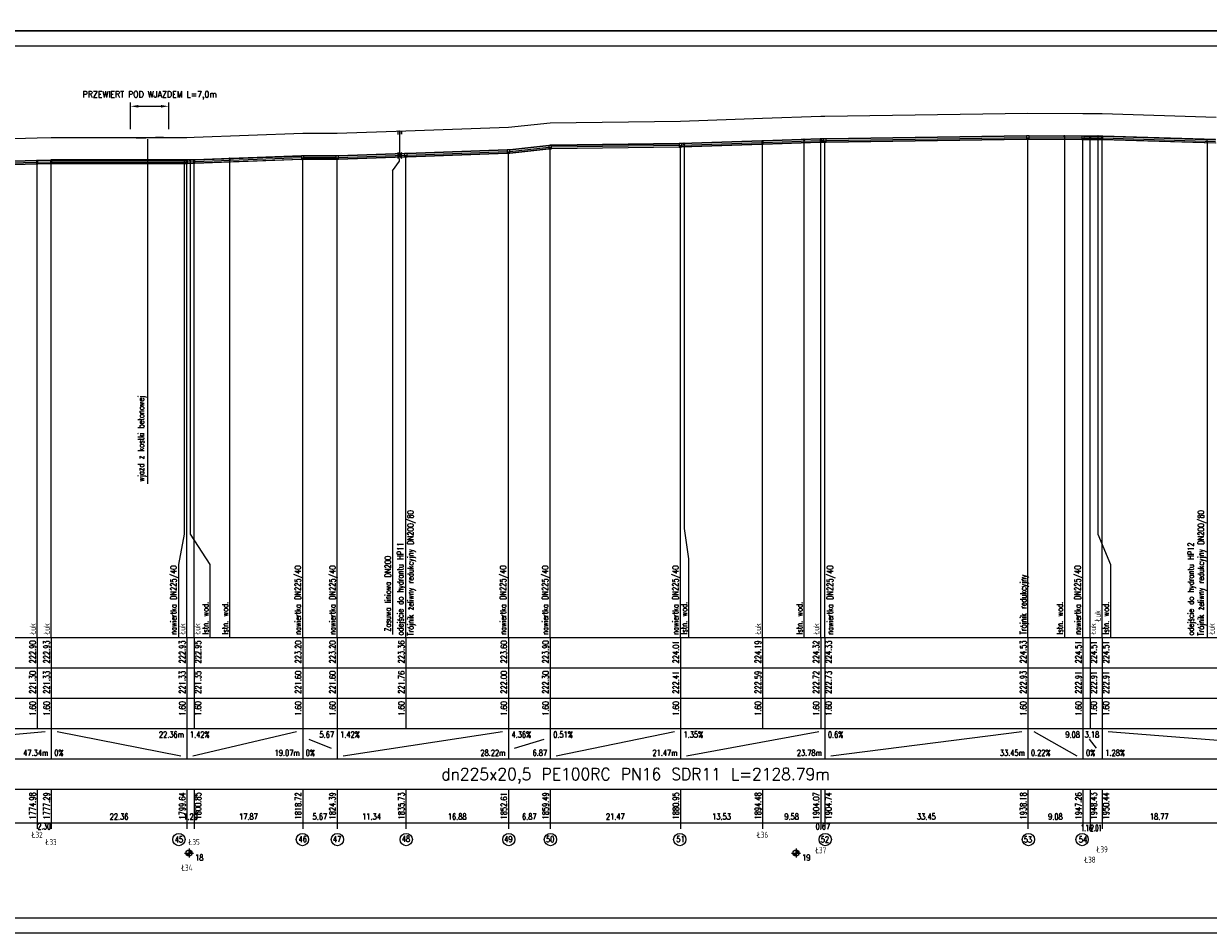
# Model space of a CAD drawing. Extents: x 122 to 1445, y -293 to 2085.
# Tile 8 of 38: x 464 to 854, y 600 to 897. Entities that reach past the tile are written whole.
import ezdxf
from ezdxf.enums import TextEntityAlignment as Align

# ---------------------------------------------------------------- set-up
doc = ezdxf.new("R2010")
doc.units = 0
doc.header["$LTSCALE"] = 0.2
doc.header["$MEASUREMENT"] = 0
doc.layers.get('0').update_dxf_attribs({"color": 8, "linetype": 'CONTINUOUS'})
doc.layers.get('Defpoints').update_dxf_attribs({"linetype": 'CONTINUOUS'})
for name, color, linetype in [('Armatura', 7, 'CONTINUOUS'), ('Liczby', 7, 'CONTINUOUS'), ('Linie_odn', 7, 'CONTINUOUS'), ('Linie_opisowe', 7, 'CONTINUOUS'), ('Linie_tabeli', 7, 'CONTINUOUS'), ('Odcinki', 7, 'CONTINUOUS'), ('Opis_Arm', 7, 'CONTINUOUS'), ('Opis_PZ', 7, 'CONTINUOUS'), ('Opis_uzbr_n', 7, 'CONTINUOUS'), ('Opis_uzbr_p', 7, 'CONTINUOUS'), ('Osie', 7, 'CONTINUOUS'), ('Teren_istn', 3, 'CONTINUOUS'), ('Uzbr_nadz', 7, 'CONTINUOUS'), ('Uzbr_podz', 7, 'CONTINUOUS'), ('warstwa_nr_0', 8, 'CONTINUOUS'), ('Wezly', 7, 'CONTINUOUS')]:
    doc.layers.add(name, color=color, linetype=linetype)
doc.styles.add('S', font='simplex.shx', dxfattribs={"width": 0.9, "height": 2.1})
doc.styles.get("Standard").update_dxf_attribs({"font": 'txt.shx'})
doc.dimstyles.new('ISO-25', dxfattribs={"dimtxt": 2.5, "dimasz": 2.5, "dimexe": 1.25, "dimexo": 0.625, "dimtad": 1, "dimdec": 4, "dimdsep": 46, "dimtxsty": 'Standard', "dimcen": 2.5, "dimadec": 0, "dimazin": 0, "dimtfac": 1, "dimtdec": 4, "dimtmove": 0, "dimatfit": 3, "dimfxl": 1, "dimtolj": 1, "dimtzin": 0, "dimarcsym": 0})

# ---------------------------------------------------------------- blocks, each defined once
blk = doc.blocks.new('*D10')
at = {"layer": 'Defpoints', "color": 0, "transparency": 16777216}
for p in [(511.4, 869.95), (498.85, 861.82), (511.4, 861.82)]:
    blk.add_point(p, dxfattribs=at)
at = {"layer": 'Linie_odn', "color": 0, "lineweight": -2, "transparency": 16777216}
for p, q in [((498.85, 862.44), (498.85, 871.2)), ((511.4, 862.44), (511.4, 871.2)), ((501.35, 869.95), (508.9, 869.95))]:
    blk.add_line(p, q, dxfattribs=at)
at = {"layer": 'Linie_odn', "color": 0, "transparency": 16777216}
for points in [[(501.35, 870.37), (501.35, 869.53), (498.85, 869.95)], [(508.9, 870.37), (508.9, 869.53), (511.4, 869.95)]]:
    blk.add_solid(points, dxfattribs=at)
at = {"layer": 'Linie_odn', "color": 0, "transparency": 16777216, "insert": (505.13, 873.57), "char_height": 2.1, "width": 47.6614, "attachment_point": 5, "style": 'S'}
blk.add_mtext('\\A1;PRZEWIERT POD WJAZDEM L=7,0m', dxfattribs=at)

msp = doc.modelspace()

# ---------------------------------------------------------------- linework, layer by layer
at = {"color": 7}
msp.add_lwpolyline([(504.49044, 745.65596), (504.49044, 859.1273)], dxfattribs=at)
at = {"layer": 'Armatura'}
for p, q in [((853.51368, 859.05724), (853.42368, 859.06014)), ((853.42368, 859.06014), (853.42368, 857.93514)), ((853.51368, 859.03044), (853.42368, 859.03334)), ((853.60368, 859.05434), (853.51368, 859.05724)), ((853.60368, 859.02754), (853.51368, 859.03044)), ((853.60368, 857.92934), (853.60368, 859.05434)), ((853.42368, 857.96194), (853.51368, 857.95904)), ((853.42368, 857.93514), (853.51368, 857.93224)), ((853.51368, 857.95904), (853.60368, 857.95614)), ((853.51368, 857.93224), (853.60368, 857.92934)), ((516.54748, 852.26524), (516.45748, 852.26524)), ((516.45748, 852.26524), (516.45748, 851.14024)), ((516.54748, 852.23844), (516.45748, 852.23844)), ((516.45748, 851.16704), (516.54748, 851.16704)), ((516.45748, 851.14024), (516.54748, 851.14024)), ((516.63748, 852.26524), (516.54748, 852.26524)), ((516.63748, 852.23844), (516.54748, 852.23844)), ((516.54748, 851.16704), (516.63748, 851.16704)), ((516.54748, 851.14024), (516.63748, 851.14024)), ((516.63748, 851.14024), (516.63748, 852.26524))]:
    msp.add_line(p, q, dxfattribs=at)
msp.add_lwpolyline([(586.906, 861.7337, 0.05, 0.05, 0), (588.1282, 861.7337, 0.05, 0.05, 0)], format="xyseb", dxfattribs=at)
for points in [[(586.906, 860.7337), (586.9615, 860.7337), (586.9615, 861.7337), (586.906, 861.7337)], [(587.4615, 853.7837), (587.5726, 853.7837), (587.5726, 861.7337), (587.4615, 861.7337)], [(588.0726, 860.7337), (588.1282, 860.7337), (588.1282, 861.7337), (588.0726, 861.7337)], [(586.9615, 852.7837), (586.9615, 854.7837), (588.0726, 852.7837), (588.0726, 854.7837)]]:
    msp.add_lwpolyline(points, close=True, dxfattribs=at)
at = {"layer": 'Liczby'}
for p, q in [((517.23218, 623.58324), (518.99798, 624.52224)), ((517.26708, 623.52284), (518.96308, 624.58264)), ((517.30608, 623.46494), (518.92408, 624.64054)), ((517.34908, 623.40994), (518.88108, 624.69554)), ((517.39578, 623.35804), (518.83438, 624.74744)), ((517.44598, 623.30964), (518.78418, 624.79584)), ((517.49938, 623.26474), (518.73078, 624.84074)), ((517.55588, 623.22374), (518.67428, 624.88174)), ((517.61508, 623.18674), (518.61508, 624.91874)), ((517.67668, 623.15394), (518.55348, 624.95154)), ((517.74048, 623.12554), (518.48968, 624.97994)), ((517.80608, 623.10164), (518.42408, 625.00384)), ((517.87318, 623.08244), (518.35698, 625.02304)), ((517.94148, 623.06794), (518.28868, 625.03754)), ((518.01058, 623.05824), (518.21958, 625.04724)), ((518.08018, 623.05334), (518.14998, 625.05214)), ((518.11508, 625.55274), (518.11508, 622.55274)), ((717.23218, 623.58324), (718.99798, 624.52224)), ((717.26708, 623.52284), (718.96308, 624.58264)), ((717.30608, 623.46494), (718.92408, 624.64054)), ((717.34908, 623.40994), (718.88108, 624.69554)), ((717.39578, 623.35804), (718.83438, 624.74744)), ((717.44598, 623.30964), (718.78418, 624.79584)), ((717.49938, 623.26474), (718.73078, 624.84074)), ((717.55588, 623.22374), (718.67428, 624.88174)), ((717.61508, 623.18674), (718.61508, 624.91874)), ((717.67668, 623.15394), (718.55348, 624.95154)), ((717.74048, 623.12554), (718.48968, 624.97994)), ((717.80608, 623.10164), (718.42408, 625.00384)), ((717.87318, 623.08244), (718.35698, 625.02304)), ((717.94148, 623.06794), (718.28868, 625.03754)), ((718.01058, 623.05824), (718.21958, 625.04724)), ((718.08018, 623.05334), (718.14998, 625.05214)), ((718.11508, 625.55274), (718.11508, 622.55274)), ((516.61508, 624.05274), (519.61508, 624.05274)), ((517.11748, 623.98294), (519.11268, 624.12254)), ((517.12478, 623.91354), (519.10538, 624.19194)), ((517.13698, 623.84484), (519.09318, 624.26064)), ((517.15378, 623.77714), (519.07638, 624.32834)), ((517.17538, 623.71074), (519.05478, 624.39474)), ((517.20158, 623.64604), (519.02858, 624.45944)), ((716.61508, 624.05274), (719.61508, 624.05274)), ((717.11748, 623.98294), (719.11268, 624.12254)), ((717.12478, 623.91354), (719.10538, 624.19194)), ((717.13698, 623.84484), (719.09318, 624.26064)), ((717.15378, 623.77714), (719.07638, 624.32834)), ((717.17538, 623.71074), (719.05478, 624.39474)), ((717.20158, 623.64604), (719.02858, 624.45944))]:
    msp.add_line(p, q, dxfattribs=at)
for centre in [(518.11508, 624.05274), (718.11508, 624.05274)]:
    msp.add_circle(centre, 1, dxfattribs=at)
at = {"layer": 'Linie_opisowe'}
for p, q in [((720.72258, 858.97174), (720.72258, 695.05274)), ((806.52768, 860.13624), (806.52768, 695.05274)), ((853.51368, 858.49474), (853.51368, 695.05274)), ((531.49218, 852.70124), (531.49218, 695.05274)), ((585.11881, 848.68817), (585.11881, 695.96424))]:
    msp.add_line(p, q, dxfattribs=at)
for points in [[(817.55008, 860.10274), (817.55008, 729.09274), (821.69368, 719.09274), (821.69368, 695.05274)], [(681.19598, 857.64224), (681.19598, 730.97274), (682.72278, 720.97274), (682.72278, 695.05274)], [(516.54748, 851.70274), (516.54748, 729.09274), (514.60168, 719.09274), (514.60168, 695.05274)], [(518.43738, 852.23924), (518.43738, 729.09274), (525.00888, 719.09274), (525.00888, 695.05274)], [(585.11881, 848.68817), (587.47029, 851.88829), (587.47029, 852.78755)]]:
    msp.add_lwpolyline(points, dxfattribs=at)
at = {"layer": 'Linie_tabeli'}
for p, q in [((258.51008, 695.05274), (1175.69558, 695.05274)), ((468.07998, 695.05274), (468.07998, 665.05274)), ((472.68748, 695.05274), (472.68748, 665.05274)), ((517.40168, 695.05274), (517.40168, 665.05274)), ((519.80888, 695.05274), (519.80888, 665.05274)), ((555.55008, 695.05274), (555.55008, 665.05274)), ((566.88788, 695.05274), (566.88788, 665.05274)), ((589.56938, 695.05274), (589.56938, 665.05274)), ((623.33578, 695.05274), (623.33578, 665.05274)), ((637.08548, 695.05274), (637.08548, 665.05274)), ((680.02278, 695.05274), (680.02278, 665.05274)), ((707.07528, 695.05274), (707.07528, 665.05274)), ((726.24528, 695.05274), (726.24528, 665.05274)), ((727.58948, 695.05274), (727.58948, 665.05274)), ((794.47998, 695.05274), (794.47998, 665.05274)), ((812.64338, 695.05274), (812.64338, 665.05274)), ((814.97118, 695.05274), (814.97118, 665.05274)), ((818.99368, 695.05274), (818.99368, 665.05274)), ((258.51008, 685.05274), (1175.69558, 685.05274)), ((258.51008, 675.05274), (1175.69558, 675.05274)), ((258.51008, 665.05274), (1175.69558, 665.05274)), ((380.01358, 656.05274), (470.68748, 664.05274)), ((472.68748, 665.05274), (472.68748, 655.05274)), ((474.68748, 664.05274), (515.40168, 656.05274)), ((517.40168, 665.05274), (517.40168, 655.05274)), ((519.40168, 656.05274), (553.55008, 664.05274)), ((555.55008, 665.05274), (555.55008, 655.05274)), ((566.88788, 665.05274), (566.88788, 655.05274)), ((568.88788, 656.05274), (621.33578, 664.05274)), ((623.33578, 665.05274), (623.33578, 655.05274)), ((637.08548, 665.05274), (637.08548, 655.05274)), ((639.08548, 656.05274), (678.02278, 664.05274)), ((680.02278, 665.05274), (680.02278, 655.05274)), ((682.02278, 656.05274), (725.58948, 664.05274)), ((727.58948, 665.05274), (727.58948, 655.05274)), ((729.58948, 656.05274), (792.47998, 664.05274)), ((794.47998, 665.05274), (794.47998, 655.05274)), ((796.47998, 664.05274), (810.64338, 656.05274)), ((812.64338, 665.05274), (812.64338, 655.05274)), ((818.99368, 665.05274), (818.99368, 655.05274)), ((820.99368, 664.05274), (924.47888, 656.05274)), ((557.55008, 661.55274), (564.88788, 658.55274)), ((625.33578, 658.55274), (635.08548, 661.55274)), ((814.64338, 661.55274), (816.99368, 658.55274)), ((258.51008, 655.05274), (1175.69558, 655.05274)), ((258.51008, 645.05274), (1175.69558, 645.05274)), ((468.07998, 645.05274), (468.07998, 632.05274)), ((472.68748, 645.05274), (472.68748, 632.05274)), ((517.40168, 645.05274), (517.40168, 632.05274)), ((519.80888, 645.05274), (519.80888, 632.05274)), ((555.55008, 645.05274), (555.55008, 632.05274)), ((566.88788, 645.05274), (566.88788, 632.05274)), ((589.56938, 645.05274), (589.56938, 632.05274)), ((623.33578, 645.05274), (623.33578, 632.05274)), ((637.08548, 645.05274), (637.08548, 632.05274)), ((680.02278, 645.05274), (680.02278, 632.05274)), ((707.07528, 645.05274), (707.07528, 632.05274)), ((726.24528, 645.05274), (726.24528, 632.05274)), ((727.58948, 645.05274), (727.58948, 632.05274)), ((794.47998, 645.05274), (794.47998, 632.05274)), ((812.64338, 645.05274), (812.64338, 632.05274)), ((814.97118, 645.05274), (814.97118, 632.05274)), ((818.99368, 645.05274), (818.99368, 632.05274)), ((258.51008, 634.05274), (1175.69558, 634.05274))]:
    msp.add_line(p, q, dxfattribs=at)
msp.add_lwpolyline([(146.68012, 602.76042), (1318.43162, 602.76042), (1318.43162, 889.76042), (146.68012, 889.76042)], close=True, dxfattribs=at)
for points in [[(727.58948, 695.05274), (727.58948, 858.70274)], [(794.47998, 695.05274), (794.47998, 859.70274)], [(812.64338, 695.05274), (812.64338, 859.60274)], [(814.97118, 695.05274), (814.97118, 859.60274)], [(818.99368, 695.05274), (818.99368, 859.60274)], [(623.33578, 695.05274), (623.33578, 855.05274)], [(637.08548, 695.05274), (637.08548, 856.55274)], [(680.02278, 695.05274), (680.02278, 857.10274)], [(707.07528, 695.05274), (707.07528, 858.01274)], [(726.24528, 695.05274), (726.24528, 858.65754)], [(468.07998, 695.05274), (468.07998, 851.57374)], [(472.68748, 695.05274), (472.68748, 851.70274)], [(517.40168, 695.05274), (517.40168, 851.70274)], [(519.80888, 695.05274), (519.80888, 851.78794)], [(555.55008, 695.05274), (555.55008, 853.05274)], [(566.88788, 695.05274), (566.88788, 853.05274)], [(589.56938, 695.05274), (589.56938, 853.85634)]]:
    msp.add_lwpolyline(points, dxfattribs=at)
for centre in [(514.75549, 628.5018), (555.48042, 628.5018), (566.97444, 628.5018), (589.66192, 628.5018), (623.47596, 628.5018), (637.1738, 628.5018), (679.77803, 628.5018), (727.73701, 628.5018), (794.67701, 628.5018), (812.35534, 628.5018)]:
    msp.add_circle(centre, 2.02278, dxfattribs=at)
at = {"layer": 'Odcinki'}
for points in [[(707.28958, 858.55564), (726.03098, 859.18604), (726.03098, 859.21284), (707.28958, 858.58244)], [(726.45958, 859.20044), (727.16098, 859.22404), (727.16098, 859.25084), (726.45958, 859.22724)], [(728.01808, 859.24484), (794.05148, 860.23204), (794.05148, 860.25884), (728.01808, 859.27164)], [(728.01808, 858.17344), (794.05148, 859.16064), (794.05148, 859.13384), (728.01808, 858.14664)], [(794.90858, 860.23614), (812.21488, 860.14084), (812.21488, 860.16764), (794.90858, 860.26284)], [(794.90858, 859.16464), (812.21488, 859.06934), (812.21488, 859.04264), (794.90858, 859.13784)], [(813.07198, 860.13844), (814.75688, 860.13844), (814.75688, 860.16524), (813.07198, 860.16524)], [(813.07198, 859.06704), (814.75688, 859.06704), (814.75688, 859.04024), (813.07198, 859.04024)], [(815.18548, 860.13844), (818.77938, 860.13844), (818.77938, 860.16524), (815.18548, 860.16524)], [(815.18548, 859.06704), (818.77938, 859.06704), (818.77938, 859.04024), (815.18548, 859.04024)], [(819.20798, 860.13154), (856.31348, 858.94054), (856.31348, 858.96734), (819.20798, 860.15834)], [(819.20798, 859.06014), (856.31348, 857.86914), (856.31348, 857.84234), (819.20798, 859.03334)], [(589.99798, 854.40724), (622.90728, 855.57324), (622.90728, 855.60004), (589.99798, 854.43404)], [(623.76438, 855.63524), (636.65688, 857.04174), (636.65688, 857.06844), (623.76438, 855.66204)], [(623.76438, 854.56374), (636.65688, 855.97024), (636.65688, 855.94344), (623.76438, 854.53704)], [(637.51398, 857.09394), (679.59418, 857.63294), (679.59418, 857.65974), (637.51398, 857.12074)], [(637.51398, 856.02254), (679.59418, 856.56154), (679.59418, 856.53474), (637.51398, 855.99574)], [(680.45138, 857.65284), (706.86098, 858.54124), (706.86098, 858.56804), (680.45138, 857.67964)], [(680.45138, 856.58144), (706.86098, 857.46974), (706.86098, 857.44304), (680.45138, 856.55464)], [(707.28958, 857.48424), (726.03098, 858.11464), (726.03098, 858.08784), (707.28958, 857.45744)], [(726.45958, 858.12904), (727.16098, 858.15264), (727.16098, 858.12584), (726.45958, 858.10224)], [(441.25668, 851.35864), (467.86568, 852.10344), (467.86568, 852.13024), (441.25668, 851.38544)], [(441.25668, 850.28724), (467.86568, 851.03204), (467.86568, 851.00524), (441.25668, 850.26044)], [(468.29428, 852.11544), (472.47318, 852.23244), (472.47318, 852.25924), (468.29428, 852.14224)], [(468.29428, 851.04404), (472.47318, 851.16104), (472.47318, 851.13424), (468.29428, 851.01724)], [(472.90178, 852.23844), (517.18738, 852.23844), (517.18738, 852.26524), (472.90178, 852.26524)], [(472.90178, 851.16704), (517.18738, 851.16704), (517.18738, 851.14024), (472.90178, 851.14024)], [(517.61598, 852.24604), (519.59458, 852.31604), (519.59458, 852.34284), (517.61598, 852.27284)], [(517.61598, 851.17464), (519.59458, 851.24464), (519.59458, 851.21784), (517.61598, 851.14784)], [(520.02318, 852.33124), (555.12158, 853.57324), (555.12158, 853.60004), (520.02318, 852.35804)], [(520.02318, 851.25984), (555.12158, 852.50184), (555.12158, 852.47504), (520.02318, 851.23304)], [(555.97868, 853.58844), (566.45928, 853.58844), (566.45928, 853.61524), (555.97868, 853.61524)], [(555.97868, 852.51704), (566.45928, 852.51704), (566.45928, 852.49024), (555.97868, 852.49024)], [(567.31648, 853.60364), (589.14078, 854.37694), (589.14078, 854.40364), (567.31648, 853.63044)], [(567.31648, 852.53224), (589.14078, 853.30544), (589.14078, 853.27864), (567.31648, 852.50544)], [(589.99798, 853.33584), (622.90728, 854.50184), (622.90728, 854.47504), (589.99798, 853.30904)]]:
    msp.add_lwpolyline(points, close=True, dxfattribs=at)
at = {"layer": 'Osie'}
for p, q in [((726.45958, 858.66474), (727.16098, 858.68834)), ((728.01808, 858.70914), (794.05148, 859.69634)), ((794.90858, 859.70034), (812.21488, 859.60514)), ((813.07198, 859.60274), (814.75688, 859.60274)), ((815.18548, 859.60274), (818.77938, 859.60274)), ((819.20798, 859.59584), (856.31348, 858.40484)), ((589.99798, 853.87154), (622.90728, 855.03754)), ((623.76438, 855.09954), (636.65688, 856.50594)), ((637.51398, 856.55824), (679.59418, 857.09724)), ((680.45138, 857.11714), (706.86098, 858.00554)), ((707.28958, 858.01994), (726.03098, 858.65034)), ((441.25668, 850.82294), (467.86568, 851.56774)), ((468.29428, 851.57974), (472.47318, 851.69674)), ((472.90178, 851.70274), (517.18738, 851.70274)), ((517.61598, 851.71034), (519.59458, 851.78034)), ((520.02318, 851.79554), (555.12158, 853.03754)), ((555.97868, 853.05274), (566.45928, 853.05274)), ((567.31648, 853.06794), (589.14078, 853.84114))]:
    msp.add_line(p, q, dxfattribs=at)
at = {"layer": 'Teren_istn'}
msp.add_lwpolyline([(440.82818, 858.81094), (468.07998, 859.57374), (472.68748, 859.70274), (517.40168, 859.70274), (519.80888, 859.78794), (555.55008, 861.05274), (566.88788, 861.05274), (589.56938, 861.85634), (623.33578, 863.05274), (637.08548, 864.55274), (680.02278, 865.10274), (707.07528, 866.01274), (726.24528, 866.65754), (727.58948, 866.70274), (794.47998, 867.70274), (812.64338, 867.60274), (814.97118, 867.60274), (818.99368, 867.60274), (856.52778, 866.39804)], dxfattribs=at)
at = {"layer": 'Uzbr_nadz'}
msp.add_lwpolyline([(500.65286, 859.54073, 0.5, 0.5, 0), (509.73497, 859.68812, 0.5, 0.5, 0)], format="xyseb", dxfattribs=at)
at = {"layer": 'Uzbr_podz'}
for centre, radius in [((720.72258, 858.97174), 0.2362), ((720.72258, 858.97174), 0.225), ((806.52768, 860.13624), 0.2362), ((806.52768, 860.13624), 0.225), ((817.55008, 860.10274), 0.2362), ((817.55008, 860.10274), 0.225), ((681.19598, 857.64224), 0.2362), ((681.19598, 857.64224), 0.225), ((518.43738, 852.23924), 0.2362), ((518.43738, 852.23924), 0.225), ((531.49218, 852.70124), 0.2362), ((531.49218, 852.70124), 0.225)]:
    msp.add_circle(centre, radius, dxfattribs=at)
at = {"layer": 'warstwa_nr_0'}
for points in [[(121.68012, 894.76042), (1321.17346, 894.76042), (1321.17346, 1191.76042), (121.68012, 1191.76042)], [(121.68012, 597.76042), (1321.17346, 597.76042), (1321.17346, 894.76042), (121.68012, 894.76042)]]:
    msp.add_lwpolyline(points, close=True, dxfattribs=at)
at = {"layer": 'Wezly'}
for p, q in [((726.24528, 859.22004), (726.03098, 859.21284)), ((726.03098, 859.21284), (726.03098, 858.08784)), ((726.24528, 859.19324), (726.03098, 859.18604)), ((726.45958, 859.22724), (726.24528, 859.22004)), ((726.45958, 859.20044), (726.24528, 859.19324)), ((726.45958, 858.10224), (726.45958, 859.22724)), ((727.58948, 859.26524), (727.16098, 859.25084)), ((727.16098, 859.25084), (727.16098, 858.12584)), ((727.58948, 859.23844), (727.16098, 859.22404)), ((728.01808, 859.27164), (727.58948, 859.26524)), ((728.01808, 859.24484), (727.58948, 859.23844)), ((728.01808, 858.14664), (728.01808, 859.27164)), ((794.47998, 860.26524), (794.05148, 860.25884)), ((794.05148, 860.25884), (794.05148, 859.13384)), ((794.47998, 860.23844), (794.05148, 860.23204)), ((794.05148, 859.16064), (794.47998, 859.16704)), ((794.05148, 859.13384), (794.47998, 859.14024)), ((794.90858, 860.26284), (794.47998, 860.26524)), ((794.90858, 860.23614), (794.47998, 860.23844)), ((794.47998, 859.16704), (794.90858, 859.16464)), ((794.47998, 859.14024), (794.90858, 859.13784)), ((794.90858, 859.13784), (794.90858, 860.26284)), ((812.64338, 860.16524), (812.21488, 860.16764)), ((812.21488, 860.16764), (812.21488, 859.04264)), ((812.64338, 860.13844), (812.21488, 860.14084)), ((812.21488, 859.06934), (812.64338, 859.06704)), ((812.21488, 859.04264), (812.64338, 859.04024)), ((813.07198, 860.16524), (812.64338, 860.16524)), ((813.07198, 860.13844), (812.64338, 860.13844)), ((812.64338, 859.06704), (813.07198, 859.06704)), ((812.64338, 859.04024), (813.07198, 859.04024)), ((813.07198, 859.04024), (813.07198, 860.16524)), ((814.97118, 860.16524), (814.75688, 860.16524)), ((814.75688, 860.16524), (814.75688, 859.04024)), ((814.97118, 860.13844), (814.75688, 860.13844)), ((814.75688, 859.06704), (814.97118, 859.06704)), ((814.75688, 859.04024), (814.97118, 859.04024)), ((815.18548, 860.16524), (814.97118, 860.16524)), ((815.18548, 860.13844), (814.97118, 860.13844)), ((814.97118, 859.06704), (815.18548, 859.06704)), ((814.97118, 859.04024), (815.18548, 859.04024)), ((815.18548, 859.04024), (815.18548, 860.16524)), ((818.99368, 860.16524), (818.77938, 860.16524)), ((818.77938, 860.16524), (818.77938, 859.04024)), ((818.99368, 860.13844), (818.77938, 860.13844)), ((818.77938, 859.06704), (818.99368, 859.06704)), ((818.77938, 859.04024), (818.99368, 859.04024)), ((819.20798, 860.15834), (818.99368, 860.16524)), ((819.20798, 860.13154), (818.99368, 860.13844)), ((818.99368, 859.06704), (819.20798, 859.06014)), ((818.99368, 859.04024), (819.20798, 859.03334)), ((819.20798, 859.03334), (819.20798, 860.15834)), ((623.33578, 855.61524), (622.90728, 855.60004)), ((622.90728, 855.60004), (622.90728, 854.47504)), ((623.33578, 855.58844), (622.90728, 855.57324)), ((623.76438, 855.66204), (623.33578, 855.61524)), ((623.76438, 855.63524), (623.33578, 855.58844)), ((623.76438, 854.53704), (623.76438, 855.66204)), ((637.08548, 857.11524), (636.65688, 857.06844)), ((637.08548, 857.08844), (636.65688, 857.04174)), ((636.65688, 857.06844), (636.65688, 855.94344)), ((636.65688, 855.97024), (637.08548, 856.01704)), ((636.65688, 855.94344), (637.08548, 855.99024)), ((637.51398, 857.12074), (637.08548, 857.11524)), ((637.51398, 857.09394), (637.08548, 857.08844)), ((637.08548, 856.01704), (637.51398, 856.02254)), ((637.08548, 855.99024), (637.51398, 855.99574)), ((637.51398, 855.99574), (637.51398, 857.12074)), ((680.02278, 857.66524), (679.59418, 857.65974)), ((679.59418, 857.65974), (679.59418, 856.53474)), ((680.02278, 857.63844), (679.59418, 857.63294)), ((679.59418, 856.56154), (680.02278, 856.56704)), ((679.59418, 856.53474), (680.02278, 856.54024)), ((680.45138, 857.67964), (680.02278, 857.66524)), ((680.45138, 857.65284), (680.02278, 857.63844)), ((680.02278, 856.56704), (680.45138, 856.58144)), ((680.02278, 856.54024), (680.45138, 856.55464)), ((680.45138, 856.55464), (680.45138, 857.67964)), ((707.07528, 858.57524), (706.86098, 858.56804)), ((706.86098, 858.56804), (706.86098, 857.44304)), ((707.07528, 858.54844), (706.86098, 858.54124)), ((706.86098, 857.46974), (707.07528, 857.47704)), ((706.86098, 857.44304), (707.07528, 857.45024)), ((707.28958, 858.58244), (707.07528, 858.57524)), ((707.28958, 858.55564), (707.07528, 858.54844)), ((707.07528, 857.47704), (707.28958, 857.48424)), ((707.07528, 857.45024), (707.28958, 857.45744)), ((707.28958, 857.45744), (707.28958, 858.58244)), ((726.03098, 858.11464), (726.24528, 858.12184)), ((726.03098, 858.08784), (726.24528, 858.09504)), ((726.24528, 858.12184), (726.45958, 858.12904)), ((726.24528, 858.09504), (726.45958, 858.10224)), ((727.16098, 858.15264), (727.58948, 858.16704)), ((727.16098, 858.12584), (727.58948, 858.14024)), ((727.58948, 858.16704), (728.01808, 858.17344)), ((727.58948, 858.14024), (728.01808, 858.14664)), ((468.07998, 852.13624), (467.86568, 852.13024)), ((467.86568, 852.13024), (467.86568, 851.00524)), ((468.07998, 852.10944), (467.86568, 852.10344)), ((467.86568, 851.03204), (468.07998, 851.03804)), ((467.86568, 851.00524), (468.07998, 851.01124)), ((468.29428, 852.14224), (468.07998, 852.13624)), ((468.29428, 852.11544), (468.07998, 852.10944)), ((468.07998, 851.03804), (468.29428, 851.04404)), ((468.07998, 851.01124), (468.29428, 851.01724)), ((468.29428, 851.01724), (468.29428, 852.14224)), ((472.68748, 852.26524), (472.47318, 852.25924)), ((472.47318, 852.25924), (472.47318, 851.13424)), ((472.68748, 852.23844), (472.47318, 852.23244)), ((472.47318, 851.16104), (472.68748, 851.16704)), ((472.47318, 851.13424), (472.68748, 851.14024)), ((472.90178, 852.26524), (472.68748, 852.26524)), ((472.90178, 852.23844), (472.68748, 852.23844)), ((472.68748, 851.16704), (472.90178, 851.16704)), ((472.68748, 851.14024), (472.90178, 851.14024)), ((472.90178, 851.14024), (472.90178, 852.26524)), ((517.40168, 852.26524), (517.18738, 852.26524)), ((517.18738, 852.26524), (517.18738, 851.14024)), ((517.40168, 852.23844), (517.18738, 852.23844)), ((517.18738, 851.16704), (517.40168, 851.16704)), ((517.18738, 851.14024), (517.40168, 851.14024)), ((517.61598, 852.27284), (517.40168, 852.26524)), ((517.61598, 852.24604), (517.40168, 852.23844)), ((517.40168, 851.16704), (517.61598, 851.17464)), ((517.40168, 851.14024), (517.61598, 851.14784)), ((517.61598, 851.14784), (517.61598, 852.27284)), ((519.80888, 852.35044), (519.59458, 852.34284)), ((519.59458, 852.34284), (519.59458, 851.21784)), ((519.80888, 852.32364), (519.59458, 852.31604)), ((519.59458, 851.24464), (519.80888, 851.25224)), ((519.59458, 851.21784), (519.80888, 851.22544)), ((520.02318, 852.35804), (519.80888, 852.35044)), ((520.02318, 852.33124), (519.80888, 852.32364)), ((519.80888, 851.25224), (520.02318, 851.25984)), ((519.80888, 851.22544), (520.02318, 851.23304)), ((520.02318, 851.23304), (520.02318, 852.35804)), ((555.55008, 853.61524), (555.12158, 853.60004)), ((555.12158, 853.60004), (555.12158, 852.47504)), ((555.55008, 853.58844), (555.12158, 853.57324)), ((555.12158, 852.50184), (555.55008, 852.51704)), ((555.12158, 852.47504), (555.55008, 852.49024)), ((555.97868, 853.61524), (555.55008, 853.61524)), ((555.97868, 853.58844), (555.55008, 853.58844)), ((555.55008, 852.51704), (555.97868, 852.51704)), ((555.55008, 852.49024), (555.97868, 852.49024)), ((555.97868, 852.49024), (555.97868, 853.61524)), ((566.88788, 853.61524), (566.45928, 853.61524)), ((566.45928, 853.61524), (566.45928, 852.49024)), ((566.88788, 853.58844), (566.45928, 853.58844)), ((566.45928, 852.51704), (566.88788, 852.51704)), ((566.45928, 852.49024), (566.88788, 852.49024)), ((567.31648, 853.63044), (566.88788, 853.61524)), ((567.31648, 853.60364), (566.88788, 853.58844)), ((566.88788, 852.51704), (567.31648, 852.53224)), ((566.88788, 852.49024), (567.31648, 852.50544)), ((567.31648, 852.50544), (567.31648, 853.63044)), ((589.56938, 854.41884), (589.14078, 854.40364)), ((589.14078, 854.40364), (589.14078, 853.27864)), ((589.56938, 854.39204), (589.14078, 854.37694)), ((589.14078, 853.30544), (589.56938, 853.32064)), ((589.14078, 853.27864), (589.56938, 853.29384)), ((589.99798, 854.43404), (589.56938, 854.41884)), ((589.99798, 854.40724), (589.56938, 854.39204)), ((589.56938, 853.32064), (589.99798, 853.33584)), ((589.56938, 853.29384), (589.99798, 853.30904)), ((589.99798, 853.30904), (589.99798, 854.43404)), ((622.90728, 854.50184), (623.33578, 854.51704)), ((622.90728, 854.47504), (623.33578, 854.49024)), ((623.33578, 854.51704), (623.76438, 854.56374)), ((623.33578, 854.49024), (623.76438, 854.53704))]:
    msp.add_line(p, q, dxfattribs=at)

# ---------------------------------------------------------------- texts
at = {"layer": 'Liczby', "width": 0.8}
for s, p in [('222.90', (467.57998, 694.05274)), ('222.93', (472.18748, 694.05274)), ('222.93', (516.90168, 694.05274)), ('222.95', (522.05888, 694.05274)), ('223.20', (555.05008, 694.05274)), ('223.20', (566.38788, 694.05274)), ('223.36', (589.06938, 694.05274)), ('223.60', (622.83578, 694.05274)), ('223.90', (636.58548, 694.05274)), ('224.01', (679.52278, 694.05274)), ('224.19', (706.57528, 694.05274)), ('224.32', (725.74528, 694.05274)), ('224.33', (729.83948, 694.05274)), ('224.53', (793.97998, 694.05274)), ('224.51', (812.14338, 694.05274)), ('224.51', (817.22118, 694.05274)), ('224.51', (821.24368, 694.05274)), ('221.30', (467.57998, 684.05274)), ('221.33', (472.18748, 684.05274)), ('221.33', (516.90168, 684.05274)), ('221.35', (522.05888, 684.05274)), ('221.60', (555.05008, 684.05274)), ('221.60', (566.38788, 684.05274)), ('221.76', (589.06938, 684.05274)), ('222.00', (622.83578, 684.05274)), ('222.30', (636.58548, 684.05274)), ('222.41', (679.52278, 684.05274)), ('222.59', (706.57528, 684.05274)), ('222.72', (725.74528, 684.05274)), ('222.73', (729.83948, 684.05274)), ('222.93', (793.97998, 684.05274)), ('222.91', (812.14338, 684.05274)), ('222.91', (817.22118, 684.05274)), ('222.91', (821.24368, 684.05274)), ('1.60', (467.57998, 674.05274)), ('1.60', (472.18748, 674.05274)), ('1.60', (516.90168, 674.05274)), ('1.60', (522.05888, 674.05274)), ('1.60', (555.05008, 674.05274)), ('1.60', (566.38788, 674.05274)), ('1.60', (589.06938, 674.05274)), ('1.60', (622.83578, 674.05274)), ('1.60', (636.58548, 674.05274)), ('1.60', (679.52278, 674.05274)), ('1.60', (706.57528, 674.05274)), ('1.60', (725.74528, 674.05274)), ('1.60', (729.83948, 674.05274)), ('1.60', (793.97998, 674.05274)), ('1.60', (812.14338, 674.05274)), ('1.60', (817.22118, 674.05274)), ('1.60', (821.24368, 674.05274)), ('1774.98', (467.57998, 644.05274)), ('1777.29', (472.18748, 644.05274)), ('1799.64', (516.90168, 644.05274)), ('1800.85', (522.05888, 644.05274)), ('1818.72', (555.05008, 644.05274)), ('1824.39', (566.38788, 644.05274)), ('1835.73', (589.06938, 644.05274)), ('1852.61', (622.83578, 644.05274)), ('1859.49', (636.58548, 644.05274)), ('1880.95', (679.52278, 644.05274)), ('1894.48', (706.57528, 644.05274)), ('1904.07', (725.74528, 644.05274)), ('1904.74', (729.83948, 644.05274)), ('1938.18', (793.97998, 644.05274)), ('1947.26', (812.14338, 644.05274)), ('1948.43', (817.22118, 644.05274)), ('1950.44', (821.24368, 644.05274))]:
    msp.add_text(s, height=2, rotation=90, dxfattribs=at).set_placement(p, align=Align.RIGHT)
for s, p in [('22.36m', (516.40168, 662.05274)), ('5.67', (565.88788, 662.05274)), ('9.08', (811.64338, 662.05274)), ('3.18', (817.99368, 662.05274)), ('47.34m', (471.68748, 656.05274)), ('19.07m', (554.55008, 656.05274)), ('28.22m', (622.33578, 656.05274)), ('6.87', (636.08548, 656.05274)), ('21.47m', (679.02278, 656.05274)), ('23.78m', (726.58948, 656.05274)), ('33.45m', (793.47998, 656.05274))]:
    msp.add_text(s, height=2, dxfattribs=at).set_placement(p, align=Align.RIGHT)
for s, p in [('1.42%', (518.40168, 662.05274)), ('1.42%', (567.88788, 662.05274)), ('4.36%', (624.33578, 662.05274)), ('0.51%', (638.08548, 662.05274)), ('1.35%', (681.02278, 662.05274)), ('0.6%', (728.58948, 662.05274)), ('0%', (473.68748, 656.05274)), ('0%', (556.55008, 656.05274)), ('0.22%', (795.47998, 656.05274)), ('0%', (813.64338, 656.05274)), ('1.28%', (819.99368, 656.05274)), ('18', (520.11508, 621.55274)), ('19', (720.11508, 621.55274))]:
    msp.add_text(s, height=2, dxfattribs=at).set_placement(p)
at = {"layer": 'Liczby', "width": 0.880734}
msp.add_text('dn225x20,5 PE100RC PN16 SDR11 L=2128.79m', height=4, dxfattribs=at).set_placement((601.24268, 648.05274), (729.24268, 648.05274), align=Align.FIT)
at = {"layer": 'Liczby'}
for s, width, p in [('22.36', 0.8, (495.04458, 635.05274)), ('1.20', 0.8, (518.60528, 635.05274)), ('17.87', 0.8, (537.67948, 635.05274)), ('5.67', 0.8, (561.21898, 635.05274)), ('11.34', 0.8, (578.22868, 635.05274)), ('16.88', 0.8, (606.45258, 635.05274)), ('6.87', 0.8, (630.21068, 635.05274)), ('21.47', 0.8, (658.55408, 635.05274)), ('13.53', 0.8, (693.54908, 635.05274)), ('9.58', 0.8, (716.66028, 635.05274)), ('33.45', 0.8, (761.03478, 635.05274)), ('9.08', 0.8, (803.56168, 635.05274)), ('18.77', 0.8, (837.76068, 635.05274)), ('2.30', 0.6, (470.38368, 631.85285)), ('0.67', 0.8, (726.91738, 631.79909)), ('1.16', 0.5, (813.80728, 631.29696)), ('2.01', 0.5, (816.98238, 631.2916)), ('Ł32', 0.8, (468.07998, 629.05274)), ('Ł33', 0.8, (472.68748, 626.65274)), ('45', 0.8, (514.76795, 627.55322)), ('Ł35', 0.8, (519.80888, 626.65274)), ('46', 0.8, (555.55008, 627.6481)), ('47', 0.8, (566.88788, 627.6481)), ('48', 0.8, (589.56938, 627.75901)), ('49', 0.8, (623.33578, 627.61842)), ('50', 0.8, (637.08548, 627.61842)), ('51', 0.8, (680.02278, 627.64281)), ('Ł36', 0.8, (707.07528, 629.05274)), ('52', 0.8, (727.58948, 627.52805)), ('53', 0.8, (794.47998, 627.48386)), ('54', 0.8, (812.64338, 627.51021)), ('Ł37', 0.8, (726.24528, 623.97281)), ('Ł39', 0.8, (818.99368, 624.25274)), ('Ł34', 0.8, (517.40168, 618.23984)), ('Ł38', 0.8, (814.97118, 620.86033))]:
    msp.add_text(s, height=2, dxfattribs=dict(at, width=width)).set_placement(p, align=Align.CENTER)
at = {"layer": 'Opis_Arm', "width": 0.8}
msp.add_text('Zasuwa liniowa DN200 ', height=2, rotation=90, dxfattribs=at).set_placement((584.61881, 696.96424))
at = {"layer": 'Opis_PZ', "width": 0.8}
for s, p in [('Trójnik żeliwny redukcyjny DN200/80', (592.07655, 695.61452)), ('Trójnik żeliwny redukcyjny DN200/80', (852.51339, 695.61452)), ('odejście do hydrantu HP11', (588.72578, 695.7203)), ('odejście do hydrantu HP12', (849.16262, 695.7203)), ('nawiertka DN225/40', (514.01432, 695.92644)), ('nawiertka DN225/40', (554.95181, 695.92644)), ('nawiertka DN225/40', (566.39366, 695.92644)), ('nawiertka DN225/40', (622.56665, 695.92644)), ('nawiertka DN225/40', (636.43599, 695.92644)), ('nawiertka DN225/40', (679.38607, 695.92644)), ('nawiertka DN225/40', (730.29762, 695.92644)), ('Trójnik redukcyjny', (793.97998, 696.05274)), ('nawiertka DN225/40', (811.89793, 695.92644)), ('Łuk', (818.49368, 700.37274)), ('Łuk', (467.57998, 696.05274)), ('Łuk', (472.18748, 696.05274)), ('Łuk', (516.90168, 696.05274)), ('Łuk', (521.80888, 696.05274)), ('Łuk', (706.57528, 696.05274)), ('Łuk', (725.74528, 696.05274)), ('Łuk', (816.97118, 696.05274)), ('Łuk', (856.02778, 696.05274))]:
    msp.add_text(s, height=2, rotation=90, dxfattribs=at).set_placement(p)
at = {"layer": 'Opis_uzbr_n', "width": 0.8}
msp.add_text('wjazd z kostki betonowej', height=2, rotation=90, dxfattribs=at).set_placement((503.28685, 746.36165))
at = {"layer": 'Opis_uzbr_p', "width": 0.8}
for s, p in [('Istn. wod. ', (524.50888, 696.05274)), ('Istn. wod.', (530.99218, 696.05274)), ('Istn. wod.', (682.22278, 696.05274)), ('Istn. wod. ', (720.22258, 696.05274)), ('Istn. wod. ', (806.02768, 696.05274)), ('Istn. wod. ', (821.19368, 696.05274))]:
    msp.add_text(s, height=2, rotation=90, dxfattribs=at).set_placement(p)

# ---------------------------------------------------------------- dimensions: what is measured, and where the dimension line sits
at = {"layer": 'Linie_odn'}
dim = msp.add_linear_dim(base=(511.40434, 869.94942), p1=(498.85083, 861.81932), p2=(511.40434, 861.81932), text='PRZEWIERT POD WJAZDEM L=7,0m', dimstyle='ISO-25', override={"dimtxsty": 'S'}, dxfattribs=at)
dim.commit()
dim.dimension.update_dxf_attribs({"geometry": '*D10', "text_midpoint": (505.12758, 869.94942), "dimtype": 160})

doc.saveas('drawing.dxf')
